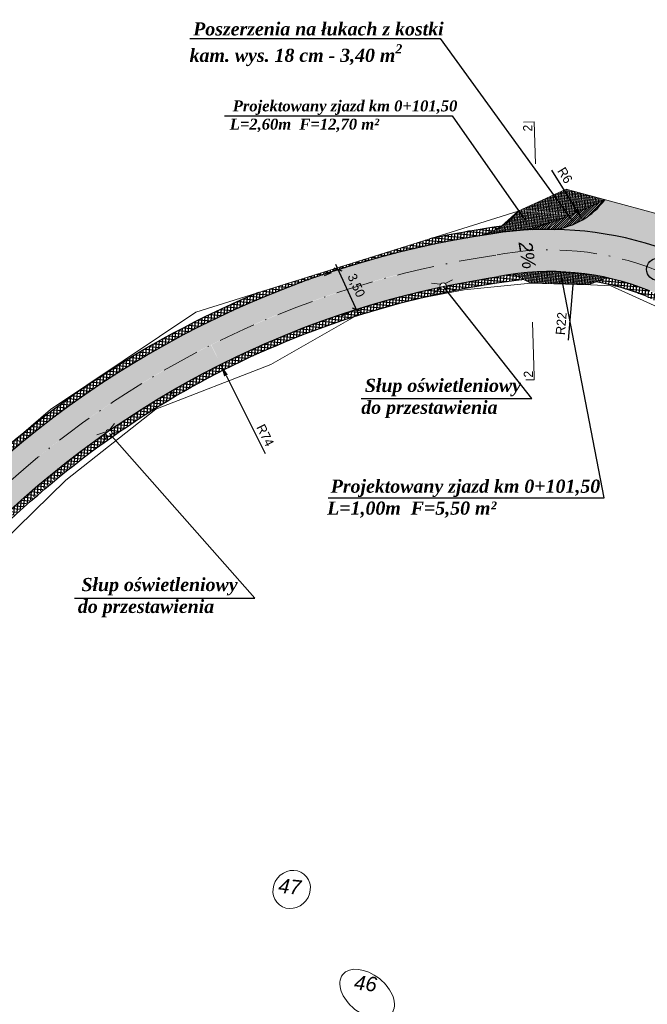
# Model space of a CAD drawing. Header units: metres. Extents: x 5555129 to 5556676, y 5635595 to 5636517.
# Tile 188 of 256: x 5556290 to 5556341, y 5635790 to 5635870. Entities that reach past the tile are written whole.
import ezdxf

# ---------------------------------------------------------------- set-up
doc = ezdxf.new("R2010")
doc.units = ezdxf.units.M
doc.header["$MEASUREMENT"] = 0
doc.linetypes.add('KROPK3-2', pattern=[5, 3, -1, 0, -1])
doc.linetypes.add('PRZER3-1', pattern=[4, 3, -1])
for name, color, linetype, lineweight, true_color in [('drogi', 7, 'Continuous', 20, 0xd6bc51), ('GESDZI_O', 7, 'Continuous', 18, 0x0a0909), ('GESKKL_O', 7, 'PRZER3-1', 18, 0x008000)]:
    doc.layers.add(name, color=color, linetype=linetype, lineweight=lineweight, true_color=true_color)
doc.layers.add('Warstwa 1', color=220, linetype='Continuous', lineweight=20)
doc.styles.add('GEO-INFO', font='plfontwi.shx', dxfattribs={"height": 0.25})
doc.styles.get("Standard").update_dxf_attribs({"font": 'plfontwi.shx', "height": 0.75})
doc.dimstyles.new('ISO-25', dxfattribs={"dimtxt": 2.5, "dimasz": 2.5, "dimexe": 1.25, "dimexo": 0.625, "dimtad": 1, "dimtxsty": 'Standard', "dimcen": 2.5, "dimadec": 0, "dimazin": 0, "dimtfac": 1, "dimtmove": 0, "dimatfit": 3, "dimfxl": 1, "dimarcsym": 0})
pattern_1 = [(0, (511.4569886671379, -240.334969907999), (0, 0.275), [0.2, -0.075]), (90, (511.4569886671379, -240.334969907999), (-0.275, 1.683889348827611e-17), [0.2, -0.075])]
pattern_2 = [(85, (511.4569886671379, -240.334969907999), (-0.1245243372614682, 0.01089446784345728), []), (175, (511.4569886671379, -240.334969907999), (-0.01089446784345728, -0.1245243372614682), [])]
pattern_3 = [(85, (511.4569886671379, -240.334969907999), (-0.2490486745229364, 0.02178893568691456), []), (175, (511.4569886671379, -240.334969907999), (-0.02178893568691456, -0.2490486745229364), [])]

# ---------------------------------------------------------------- blocks, each defined once
blk = doc.blocks.new('*D2577')
at = {"layer": 'Defpoints', "color": 0, "linetype": 'Continuous', "lineweight": 18}
for p in [(5556334.720196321, 5635849.483754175), (5556332.899460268, 5635827.522101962)]:
    blk.add_point(p, dxfattribs=at)
at = {"layer": 'Warstwa 1', "color": 0, "lineweight": -2}
blk.add_line((5556334.637574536, 5635848.4871732), (5556334.267842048, 5635844.027473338), dxfattribs=at)
at = {"layer": 'Warstwa 1', "color": 0, "linetype": 'Continuous', "lineweight": 18}
blk.add_solid([(5556334.803671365, 5635848.473402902), (5556334.471477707, 5635848.500943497), (5556334.720196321, 5635849.483754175)], dxfattribs=at)
at = {"layer": 'Warstwa 1', "color": 0, "linetype": 'Continuous', "insert": (5556333.701082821, 5635845.361002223), "char_height": 0.75, "attachment_point": 5, "rotation": 85.2607179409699}
blk.add_mtext('R22', dxfattribs=at)
blk = doc.blocks.new('*D2578')
at = {"layer": 'Defpoints', "color": 0, "linetype": 'Continuous', "lineweight": 18}
for p in [(5556306.191831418, 5635842.057119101), (5556339.34797682, 5635775.862579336)]:
    blk.add_point(p, dxfattribs=at)
at = {"layer": 'Warstwa 1', "color": 0, "lineweight": -2}
blk.add_line((5556306.6396811, 5635841.163010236), (5556309.788267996, 5635834.877018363), dxfattribs=at)
at = {"layer": 'Warstwa 1', "color": 0, "linetype": 'Continuous', "lineweight": 18}
blk.add_solid([(5556306.788699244, 5635841.237651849), (5556306.490662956, 5635841.088368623), (5556306.191831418, 5635842.057119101)], dxfattribs=at)
at = {"layer": 'Warstwa 1', "color": 0, "linetype": 'Continuous', "insert": (5556309.809586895, 5635836.341658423), "char_height": 0.75, "attachment_point": 5, "rotation": 296.60580521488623}
blk.add_mtext('R74', dxfattribs=at)
blk = doc.blocks.new('*D2585')
at = {"layer": 'Defpoints', "color": 0, "linetype": 'Continuous', "lineweight": 18}
for p in [(5556332.289251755, 5635858.84301005), (5556335.428672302, 5635853.745377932)]:
    blk.add_point(p, dxfattribs=at)
at = {"layer": 'Warstwa 1', "color": 0, "lineweight": -2}
blk.add_line((5556334.90428218, 5635854.596856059), (5556332.960293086, 5635857.753407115), dxfattribs=at)
at = {"layer": 'Warstwa 1', "color": 0, "linetype": 'Continuous', "lineweight": 18}
blk.add_solid([(5556334.762369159, 5635854.509457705), (5556335.046195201, 5635854.684254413), (5556335.428672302, 5635853.745377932)], dxfattribs=at)
at = {"layer": 'Warstwa 1', "color": 0, "linetype": 'Continuous', "insert": (5556334.010737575, 5635857.334958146), "char_height": 0.75, "attachment_point": 5, "rotation": 301.627195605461}
blk.add_mtext('R6', dxfattribs=at)
blk = doc.blocks.new('_Oblique')
at = {"color": 0, "linetype": 'ByBlock', "lineweight": -2}
blk.add_line((-0.5, -0.5), (0.5, 0.5), dxfattribs=at)
blk = doc.blocks.new('*D2586')
at = {"layer": 'Defpoints', "color": 0, "linetype": 'Continuous', "lineweight": 18}
for p in [(5556315.695469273, 5635849.716485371), (5556317.150390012, 5635846.506193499), (5556317.150390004, 5635846.506193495)]:
    blk.add_point(p, dxfattribs=at)
at = {"layer": 'Warstwa 1', "color": 0, "linetype": 'Continuous', "lineweight": -2}
for p, q in [((5556315.489073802, 5635850.171898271), (5556317.356785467, 5635846.050780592)), ((5556315.124337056, 5635849.462648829), (5556314.553204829, 5635849.208812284)), ((5556316.579257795, 5635846.252356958), (5556316.008125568, 5635845.998520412))]:
    blk.add_line(p, q, dxfattribs=at)
at = {"layer": 'Warstwa 1', "color": 0, "linetype": 'ByBlock', "lineweight": -2, "xscale": 0.5, "yscale": 0.5, "zscale": 0.5}
for p, rotation in [((5556315.695469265, 5635849.716485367), 114.3802774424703), ((5556317.150390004, 5635846.506193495), 294.3802774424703)]:
    blk.add_blockref('_Oblique', p, dxfattribs=dict(at, rotation=rotation))
at = {"layer": 'Warstwa 1', "color": 0, "linetype": 'Continuous', "lineweight": 20, "insert": (5556317.10279604, 5635848.419458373), "char_height": 0.75, "attachment_point": 5, "rotation": 294.3802774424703}
blk.add_mtext('3,50', dxfattribs=at)

msp = doc.modelspace()

# ---------------------------------------------------------------- hatches: boundary and pattern name
h = msp.add_hatch()
h.set_pattern_fill('ANSI37', color=141, scale=2, angle=40)
h.set_pattern_definition(pattern_3)
h.paths.add_polyline_path([(5556327.479562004, 5635852.511871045), (5556327.308578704, 5635852.991192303, 0.01373411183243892), (5556323.096409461, 5635852.210000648), (5556309.262268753, 5635847.871062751, 0.01709355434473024), (5556304.418907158, 5635845.642838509), (5556304.643283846, 5635845.196010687, -0.07782616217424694)])
h.paths.add_polyline_path([(5556328.882694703, 5635853.225740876, 0.006915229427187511), (5556328.095954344, 5635853.110840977, 0.002552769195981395), (5556327.308578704, 5635852.991192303), (5556327.46580964, 5635852.550423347, 0.06718569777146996)])
h.paths.add_polyline_path([(5556304.643283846, 5635845.196010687), (5556304.418907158, 5635845.642838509, 0.05819381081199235), (5556289.299944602, 5635835.702189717), (5556288.046875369, 5635834.628488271, 0.01718136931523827), (5556284.138409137, 5635830.962476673), (5556270.143019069, 5635814.958108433), (5556270.529850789, 5635814.640912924), (5556284.504159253, 5635830.621173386, -0.08071996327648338)])
h = msp.add_hatch()
h.set_pattern_fill('ANSI37', color=141, scale=2, angle=40)
h.set_pattern_definition(pattern_3)
h.paths.add_polyline_path([(5556324.544709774, 5635847.917624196, -0.01483180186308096), (5556328.847793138, 5635848.676278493), (5556328.677590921, 5635849.153410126, 0.014526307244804), (5556324.442287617, 5635848.405341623, -0.02334243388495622), (5556324.443436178, 5635848.380752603, -0.2297354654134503), (5556324.342947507, 5635848.17359033)])
h = msp.add_hatch()
h.set_pattern_fill('ANSI37', color=141, scale=2, angle=40)
h.set_pattern_definition(pattern_3)
edge = h.paths.add_edge_path()
edge.add_arc((5556339.481067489, 5635775.781538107), 73.6662045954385, 96.8649313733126, 98.29929331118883)
edge.add_line((5556328.847793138, 5635848.676278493), (5556328.677590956, 5635849.153410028))
edge.add_arc((5556332.833959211, 5635828.210584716), 21.35128401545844, 98.08948140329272, 101.225210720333, ccw=False)
edge.add_line((5556329.829417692, 5635849.349412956), (5556330.675805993, 5635848.919606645))
h = msp.add_hatch()
h.set_pattern_fill('ANSI37', color=141, scale=2, angle=40)
h.set_pattern_definition(pattern_3)
edge = h.paths.add_edge_path()
edge.add_line((5556340.619670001, 5635847.553819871), (5556347.271865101, 5635844.063222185))
edge.add_line((5556347.271865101, 5635844.063222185), (5556347.432566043, 5635844.541985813))
edge.add_line((5556347.432566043, 5635844.541985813), (5556340.826079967, 5635848.009658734))
edge.add_arc((5556332.833959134, 5635828.210585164), 21.35128355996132, 68.0179742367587, 77.65040424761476)
edge.add_line((5556337.400487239, 5635849.067817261), (5556336.532162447, 5635848.737614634))
edge.add_arc((5556332.856842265, 5635828.398410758), 20.66860403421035, 67.93949580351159, 79.75711162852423, ccw=False)
h = msp.add_hatch()
h.set_pattern_fill('ANSI37', color=141, scale=2, angle=40)
h.set_pattern_definition(pattern_3)
h.paths.add_polyline_path([(5556319.334867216, 5635846.639426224, -0.006503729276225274), (5556321.184811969, 5635847.139486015), (5556321.763224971, 5635847.308764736), (5556322.16537566, 5635847.383748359, -0.00827605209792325), (5556324.544709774, 5635847.917624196), (5556324.342947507, 5635848.17359033, -0.5196098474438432), (5556323.929385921, 5635848.297406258, 0.06375327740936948), (5556306.19183673, 5635842.05712177, 0.03523395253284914), (5556297.235483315, 5635836.735667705, -0.3932425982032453), (5556297.458003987, 5635836.49648948, -0.2752685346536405), (5556297.332396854, 5635836.285623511), (5556297.368437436, 5635836.219072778, -0.08325620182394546)])
h = msp.add_hatch()
h.set_pattern_fill('ANSI37', color=141, scale=2, angle=40)
h.set_pattern_definition(pattern_3)
h.paths.add_polyline_path([(5556287.079072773, 5635828.248817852), (5556286.560818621, 5635827.656171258), (5556286.964072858, 5635827.357754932), (5556287.444468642, 5635827.907109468, -0.0442463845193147), (5556297.401429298, 5635836.242072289), (5556297.337807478, 5635836.330413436, -0.612091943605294), (5556296.900364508, 5635836.501791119, 0.04341418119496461)])
at = {"layer": 'drogi', "lineweight": 5, "true_color": 0xf4e08b}
h = msp.add_hatch(dxfattribs=at)
h.set_pattern_fill('ANGLE', color=41)
h.set_pattern_definition(pattern_1)
edge = h.paths.add_edge_path()
edge.add_arc((5556332.642997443, 5635824.72734253), 28.24540980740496, 90.88373396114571, 94.91571725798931)
edge.add_arc((5556335.685550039, 5635791.08421133), 62.02569051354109, 95.05286891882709, 104.2048784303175)
edge.add_line((5556320.465070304, 5635851.213432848), (5556321.514700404, 5635847.866823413))
edge.add_arc((5556338.522213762, 5635777.641947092), 72.2550258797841, 101.74616923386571, 103.61412580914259, ccw=False)
edge.add_arc((5556324.106404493, 5635848.444300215), 0.2997521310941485, 179.9999996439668, 191.6273220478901, ccw=False)
edge.add_arc((5556324.106404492, 5635848.444300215), 0.2997521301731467, 11.389629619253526, 179.9999996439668, ccw=False)
edge.add_arc((5556338.522213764, 5635777.64194708), 72.25502589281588, 96.22596285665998, 101.27078239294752, ccw=False)
edge.add_arc((5556333.044138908, 5635829.533189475), 20.07656916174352, 62.25605546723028, 96.74489285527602, ccw=False)
edge.add_line((5556342.390203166, 5635847.30169285), (5556342.468394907, 5635847.262009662))
edge.add_line((5556342.468394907, 5635847.262009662), (5556343.908374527, 5635850.429361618))
edge.add_arc((5556346.463444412, 5635855.014853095), 5.249296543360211, 187.6579895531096, 240.8731235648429, ccw=False)
edge.add_line((5556341.260965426, 5635854.315334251), (5556337.218068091, 5635855.406835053))
edge.add_arc((5556332.566445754, 5635858.600247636), 5.642293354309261, 266.3510823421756, 325.5297833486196, ccw=False)
h = msp.add_hatch(dxfattribs=at)
h.set_pattern_fill('ANGLE', color=41)
h.set_pattern_definition(pattern_1)
h.paths.add_polyline_path([(5556328.068707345, 5635850.860306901), (5556327.479562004, 5635852.511871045, 0.1595484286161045), (5556284.504159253, 5635830.621173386), (5556263.17337892, 5635806.228451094), (5556259.369940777, 5635801.81401963), (5556260.679890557, 5635800.71858976), (5556285.784011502, 5635829.426299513, -0.1606318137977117)])
h = msp.add_hatch(dxfattribs=at)
h.set_pattern_fill('ANGLE', color=41)
h.set_pattern_definition(pattern_1)
h.paths.add_polyline_path([(5556328.068707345, 5635850.860306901), (5556327.479562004, 5635852.511871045, 0.07765262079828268), (5556304.69107738, 5635845.219989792), (5556305.444611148, 5635843.660428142, -0.0789117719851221)])
h.paths.add_polyline_path([(5556323.892448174, 5635848.289679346, -0.08043018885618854), (5556323.87713414, 5635848.384264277, -0.9541700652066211), (5556324.475320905, 5635848.412337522, -0.01441663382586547), (5556328.677590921, 5635849.153410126), (5556328.07832327, 5635850.833350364, 0.07884317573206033), (5556305.452497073, 5635843.644106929), (5556306.213921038, 5635842.068215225, -0.0635609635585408)])
h = msp.add_hatch(dxfattribs=at)
h.set_pattern_fill('ANGLE', color=41)
h.set_pattern_definition(pattern_1)
h.paths.add_polyline_path([(5556285.784011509, 5635829.426299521), (5556287.103071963, 5635828.27281659, -0.04366083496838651), (5556296.987838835, 5635836.563104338, -0.3541387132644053), (5556297.235483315, 5635836.735667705, -0.03531753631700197), (5556306.213921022, 5635842.068215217), (5556305.428602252, 5635843.632113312, 0.08053286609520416)])
at = {"layer": 'GESDZI_O', "linetype": 'Continuous', "lineweight": 9}
h = msp.add_hatch(dxfattribs=at)
h.set_pattern_fill('ANSI31', color=43)
h.set_pattern_definition([(45, (1114.571541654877, -241.6925668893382), (-0.08838834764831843, 0.08838834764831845), [])])
edge = h.paths.add_edge_path()
edge.add_arc((5556322.003389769, 5635885.271844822), 33.5578001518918, 285.40754631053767, 296.97230340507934, ccw=False)
edge.add_arc((5556332.642997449, 5635824.727342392), 28.24540994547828, 88.99255236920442, 93.49903765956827, ccw=False)
edge.add_arc((5556332.399457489, 5635858.909259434), 5.986803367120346, 277.1017700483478, 323.691354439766)
at = {"layer": 'GESKKL_O', "linetype": 'Continuous', "lineweight": 20}
h = msp.add_hatch(dxfattribs=at)
h.set_pattern_fill('ANSI37', color=140, scale=0.9999999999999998, angle=40)
h.set_pattern_definition([(85, (1114.571541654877, -241.6925668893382), (-0.1245243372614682, 0.01089446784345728), []), (175, (1114.571541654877, -241.6925668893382), (-0.01089446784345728, -0.1245243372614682), [])])
h.paths.add_polyline_path([(5556334.142603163, 5635853.98661749, 0.003333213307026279), (5556334.558631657, 5635854.15124309), (5556336.360772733, 5635854.940483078, 0.007163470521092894), (5556337.22385677, 5635855.364264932), (5556334.117423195, 5635856.202939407), (5556330.236053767, 5635854.449277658, -0.1569812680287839), (5556327.228210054, 5635852.479657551), (5556328.906675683, 5635852.801209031), (5556330.919399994, 5635852.920172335, 0.00148894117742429), (5556331.111919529, 5635852.973847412)])
h = msp.add_hatch(dxfattribs=at)
h.set_pattern_fill('ANSI37', color=140, scale=0.9999999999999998, angle=40)
h.set_pattern_definition(pattern_2)
edge = h.paths.add_edge_path()
edge.add_arc((5556325.672669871, 5635858.136495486), 5.866860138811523, 285.3791090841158, 321.0617611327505)
edge.add_arc((5556325.67271828, 5635858.136555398), 5.866860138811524, 285.374790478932, 321.06100891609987, ccw=False)
edge.add_arc((5556338.592695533, 5635777.58191113), 75.75502590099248, 98.62757956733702, 98.6278687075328, ccw=False)
h = msp.add_hatch(dxfattribs=at)
h.set_pattern_fill('ANSI37', color=140, scale=0.9999999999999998, angle=40)
h.set_pattern_definition(pattern_2)
h.paths.add_polyline_path([(5556330.756650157, 5635849.410771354, 0.003050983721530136), (5556329.880663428, 5635849.309794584), (5556331.258372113, 5635848.623772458), (5556334.985895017, 5635848.545258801), (5556335.904042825, 5635848.498756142), (5556337.432350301, 5635849.079934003, 0.083814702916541)])
at = {"layer": 'Warstwa 1', "linetype": 'Continuous', "lineweight": 40}
h = msp.add_hatch(color=0, dxfattribs=at)
h.dxf.hatch_style = 1
h.paths.add_polyline_path([(5556330.170733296, 5635849.37189756), (5556330.03674884, 5635852.870961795), (5556329.783209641, 5635852.853497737)])

# ---------------------------------------------------------------- linework, layer by layer
at = {"color": 141, "true_color": 0xadddf7}
for points in [[(5556328.882694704, 5635853.225740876, 0.006915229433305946), (5556328.095954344, 5635853.110840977, 0.01628745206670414), (5556323.096409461, 5635852.210000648, 0.01628745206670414)], [(5556309.262268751, 5635847.87106275, 0.09800112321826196), (5556284.138409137, 5635830.962476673), (5556262.796992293, 5635806.557591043)], [(5556259.12926069, 5635795.410902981), (5556286.996689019, 5635827.333618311, -0.0825241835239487), (5556306.555057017, 5635841.679207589, -0.07326711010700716)]]:
    msp.add_lwpolyline(points, format="xyb", dxfattribs=at)
msp.add_circle((5556341.488733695, 5635849.735551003), 0.8911806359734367)
for centre, radius, start, end in [((5556339.952443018, 5635774.217040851), 75.27635307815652, 97.07880664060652, 116.4557589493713), ((5556332.85684227, 5635828.39841076), 20.66860403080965, 67.88511464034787, 79.75711164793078)]:
    msp.add_arc(centre, radius, start, end, dxfattribs=at)
at = {"layer": 'GESDZI_O', "color": 1, "linetype": 'Continuous', "lineweight": 9}
for p, q in [((5556334.117423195, 5635856.202939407), (5556330.236053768, 5635854.449277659)), ((5556337.288549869, 5635855.346799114), (5556334.117423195, 5635856.202939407)), ((5556331.258372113, 5635848.623772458), (5556329.829417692, 5635849.349412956)), ((5556331.258372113, 5635848.623772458), (5556335.904042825, 5635848.498756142)), ((5556337.432350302, 5635849.079934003), (5556335.904042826, 5635848.498756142))]:
    msp.add_line(p, q, dxfattribs=at)
at = {"layer": 'GESDZI_O', "color": 141, "linetype": 'Continuous', "lineweight": 9, "true_color": 0xadddf7}
for p, q in [((5556323.228874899, 5635848.6186458), (5556323.910571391, 5635848.548744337)), ((5556324.922060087, 5635848.898330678), (5556324.379267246, 5635848.613204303)), ((5556323.413836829, 5635847.847011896), (5556323.960447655, 5635848.186088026)), ((5556325.00239526, 5635848.110596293), (5556324.461005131, 5635848.253561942)), ((5556297.645003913, 5635837.293721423), (5556297.25615435, 5635836.819678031)), ((5556296.194512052, 5635836.37656654), (5556296.849590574, 5635836.577734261)), ((5556298.025846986, 5635836.599504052), (5556297.471530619, 5635836.520284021)), ((5556296.665445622, 5635835.737934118), (5556297.03679603, 5635836.263153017))]:
    msp.add_line(p, q, dxfattribs=at)
at = {"layer": 'GESDZI_O', "color": 3, "linetype": 'Continuous', "lineweight": 18}
for points in [[(5556096.653320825, 5635650.483818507), (5556136.252666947, 5635628.071718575), (5556145.620243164, 5635621.934128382), (5556150.153609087, 5635619.661976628), (5556155.685562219, 5635619.152393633), (5556160.540616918, 5635620.645165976), (5556161.552445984, 5635621.209417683), (5556164.20498383, 5635623.7247011), (5556166.882411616, 5635629.424187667), (5556191.944336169, 5635678.118378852), (5556202.84765258, 5635707.309087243), (5556204.080870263, 5635710.610559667), (5556210.134097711, 5635729.23480242), (5556212.634413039, 5635737.863943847), (5556214.790379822, 5635745.940768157), (5556218.639487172, 5635753.864150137), (5556225.08124689, 5635762.934043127), (5556256.402246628, 5635799.333088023), (5556285.222553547, 5635832.208447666), (5556292.466150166, 5635838.415175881), (5556304.19248121, 5635846.280975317), (5556330.236053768, 5635854.449277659), (5556334.117423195, 5635856.202939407)], [(5556334.117423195, 5635856.202939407), (5556341.252198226, 5635854.276693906), (5556344.78358633, 5635852.139394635), (5556348.21694304, 5635847.838961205), (5556346.959586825, 5635844.200373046), (5556337.705653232, 5635848.407507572), (5556334.985895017, 5635848.545258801), (5556331.258372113, 5635848.623772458), (5556325.878508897, 5635848.076086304), (5556321.763224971, 5635847.308764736), (5556317.028948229, 5635845.923228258), (5556310.260870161, 5635842.062281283), (5556300.982426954, 5635838.446609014), (5556293.709766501, 5635832.717661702), (5556283.282310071, 5635822.525079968)]]:
    msp.add_lwpolyline(points, dxfattribs=at)
at = {"layer": 'GESDZI_O', "color": 43, "linetype": 'Continuous', "lineweight": 9, "true_color": 0xb5b04a}
msp.add_lwpolyline([(5556334.117423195, 5635856.202939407), (5556337.288549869, 5635855.346799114), (5556334.31193627, 5635854.043203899), (5556330.976151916, 5635852.928477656), (5556330.976443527, 5635852.923543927), (5556328.906675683, 5635852.801209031), (5556327.228210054, 5635852.479657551), (5556328.23370222, 5635852.858164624), (5556328.886728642, 5635853.228380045), (5556328.886728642, 5635853.228380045), (5556330.236053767, 5635854.449277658), (5556334.117423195, 5635856.202939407)], dxfattribs=at)
at = {"layer": 'GESDZI_O', "color": 1, "linetype": 'Continuous', "lineweight": 30}
for points in [[(5556341.299985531, 5635851.61339343, 0.118163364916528), (5556328.171808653, 5635852.616617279, 0.1618653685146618), (5556284.504159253, 5635830.621173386), (5556263.173378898, 5635806.228451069)], [(5556265.817166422, 5635803.934885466), (5556287.079072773, 5635828.248817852, -0.1613521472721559), (5556328.677590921, 5635849.153410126)]]:
    msp.add_lwpolyline(points, format="xyb", dxfattribs=at)
at = {"layer": 'GESDZI_O', "color": 5, "linetype": 'KROPK3-2', "lineweight": 13}
msp.add_lwpolyline([(5556264.499813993, 5635805.086876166), (5556285.799897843, 5635829.444466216, -0.1615508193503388), (5556328.423474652, 5635850.884861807, -0.1615508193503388)], format="xyb", dxfattribs=at)
at = {"layer": 'GESDZI_O', "color": 141, "linetype": 'Continuous', "lineweight": 9, "true_color": 0xadddf7}
for centre in [(5556324.179654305, 5635848.380752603), (5556297.162857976, 5635836.52783063)]:
    msp.add_circle(centre, 0.2637818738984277, dxfattribs=at)
at = {"layer": 'GESDZI_O', "color": 43, "linetype": 'Continuous', "lineweight": 9, "true_color": 0xb5b04a}
msp.add_arc((5556322.003389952, 5635885.271844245), 33.55779954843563, 285.4075462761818, 296.97230359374, dxfattribs=at)
at = {"layer": 'GESDZI_O', "color": 1, "linetype": 'Continuous', "lineweight": 30}
for centre, radius, start, end in [((5556332.399457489, 5635858.909259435), 5.986803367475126, 277.1017700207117, 323.6913544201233), ((5556332.833959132, 5635828.210585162), 21.35128356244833, 68.0179742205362, 101.2252107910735)]:
    msp.add_arc(centre, radius, start, end, dxfattribs=at)
at = {"layer": 'GESDZI_O', "color": 1, "linetype": 'Continuous', "lineweight": 9}
for centre, radius, start, end in [((5556325.672718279, 5635858.136555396), 5.866860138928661, 285.374790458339, 321.0610089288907), ((5556339.431597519, 5635775.904530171), 74.03409398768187, 98.35219007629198, 116.6782023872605)]:
    msp.add_arc(centre, radius, start, end, dxfattribs=at)
at = {"layer": 'GESDZI_O', "color": 5, "linetype": 'KROPK3-2', "lineweight": 13}
msp.add_arc((5556332.833959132, 5635828.210585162), 23.10128356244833, 68.01797422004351, 101.2252107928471, dxfattribs=at)
at = {"layer": 'GESDZI_O', "color": 3, "linetype": 'Continuous', "lineweight": 18}
msp.add_ellipse((5556311.94126315, 5635799.658689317), major_axis=(0.9875282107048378, 1.242172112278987), ratio=0.9242165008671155, start_param=-1.570796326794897, end_param=4.71238898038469, dxfattribs=at)
msp.add_ellipse((5556318.033175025, 5635791.215056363), major_axis=(1.975147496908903, -1.570244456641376), ratio=0.6289009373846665, dxfattribs=at)
at = {"layer": 'GESKKL_O', "color": 5, "linetype": 'Continuous', "lineweight": 20}
for p, q in [((5556331.525744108, 5635861.654897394), (5556330.671002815, 5635861.627687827)), ((5556331.524330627, 5635840.809146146), (5556330.86029178, 5635840.824918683))]:
    msp.add_line(p, q, dxfattribs=at)
at = {"layer": 'GESKKL_O', "color": 52, "linetype": 'Continuous', "lineweight": 30}
msp.add_line((5556318.33494324, 5635846.937123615), (5556318.334943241, 5635846.937123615), dxfattribs=at)
at = {"layer": 'GESKKL_O', "color": 5, "linetype": 'Continuous', "lineweight": 20}
for points in [[(5556331.6341549, 5635858.249360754), (5556331.525744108, 5635861.654897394)], [(5556331.524330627, 5635840.809146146), (5556331.530995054, 5635841.089724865), (5556331.390997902, 5635845.487492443)]]:
    msp.add_lwpolyline(points, dxfattribs=at)
at = {"layer": 'GESKKL_O', "color": 52, "linetype": 'Continuous', "lineweight": 30}
msp.add_lwpolyline([(5556302.208449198, 5635839.717339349), (5556302.208449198, 5635839.717339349), (5556302.31510578, 5635839.717339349), (5556302.208449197, 5635839.717339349)], dxfattribs=at)
at = {"layer": 'Warstwa 1', "color": 0, "linetype": 'Continuous', "lineweight": 25}
for points in [[(5556303.726865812, 5635868.389128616), (5556323.932095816, 5635868.389128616), (5556334.604960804, 5635853.63821618)], [(5556306.504663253, 5635862.135911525), (5556324.912026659, 5635862.135911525), (5556330.794608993, 5635853.715926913)], [(5556314.87328338, 5635831.277980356), (5556337.171728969, 5635831.277980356), (5556333.714773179, 5635849.125767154)], [(5556317.559316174, 5635839.297139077), (5556331.339704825, 5635839.297139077), (5556324.179654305, 5635848.380752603)], [(5556294.40766307, 5635823.187039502), (5556308.971430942, 5635823.187039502), (5556297.218202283, 5635836.49648948)]]:
    msp.add_lwpolyline(points, dxfattribs=at)

# ---------------------------------------------------------------- texts
at = {"layer": 'GESDZI_O', "color": 3, "linetype": 'Continuous', "lineweight": 18, "char_height": 1.091999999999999, "width": 17.4080801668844, "attachment_point": 1, "rotation": 354.14295840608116}
for s, insert in [('{\\fArial|b0|i1|c238|p34;\\H1.076x;47}', (5556310.939765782, 5635800.571379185)), ('{\\fArial|b0|i1|c238|p34;\\H1.076x;46}', (5556317.060341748, 5635792.752246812))]:
    msp.add_mtext(s, dxfattribs=dict(at, insert=insert))
at = {"layer": 'GESKKL_O', "color": 5, "linetype": 'Continuous', "lineweight": 20, "char_height": 0.73125, "width": 1.942354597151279, "attachment_point": 1, "rotation": 90.58663116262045, "style": 'GEO-INFO'}
for insert in [(5556330.632963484, 5635860.873730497), (5556330.686989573, 5635840.998450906)]:
    msp.add_mtext('2', dxfattribs=dict(at, insert=insert))
at = {"layer": 'Warstwa 1', "color": 0, "linetype": 'Continuous', "lineweight": 40, "attachment_point": 1}
for s, insert, char_height, width in [('\\A1;{\\fTimes New Roman|b0|i0|c238|p18; \\fTimes New Roman|b1|i1|c238|p18;\\H1.3889x;Poszerzenia na łukach z kostki kam. wys. 18 cm - 3,40 m\\H0.7x;\\S2^ ;}', (5556303.695313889, 5635869.690657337), 0.7644, 23.25228896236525), ('{\\fTimes New Roman|b0|i0|c238|p18; \\fTimes New Roman|b1|i1|c238|p18;\\H1.3889x;Projektowany zjazd km 0+101,50\\PL=2,60m  F=12,70 m²}', (5556306.94128259, 5635863.383744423), 0.637, 19.37690746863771), ('{\\fTimes New Roman|b1|i0|c238|p18; \\fTimes New Roman|b1|i1|c238|p18;\\H1.3889x;Słup oświetleniowy \\Pdo przestawienia}', (5556317.559316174, 5635840.899280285), 0.7644, 23.25228896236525), ('{\\fTimes New Roman|b0|i0|c238|p18; \\fTimes New Roman|b1|i1|c238|p18;\\H1.3889x;Projektowany zjazd km 0+101,50\\PL=1,00m  F=5,50 m²}', (5556314.803469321, 5635832.758784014), 0.7644, 23.25228896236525), ('{\\fTimes New Roman|b0|i0|c238|p18; \\fTimes New Roman|b1|i1|c238|p18;\\H1.3889x;Słup oświetleniowy \\Pdo przestawienia}', (5556294.675560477, 5635824.817739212), 0.7644, 23.25228896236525)]:
    msp.add_mtext(s, dxfattribs=dict(at, insert=insert, char_height=char_height, width=width))
at = {"layer": 'Warstwa 1', "color": 0, "linetype": 'Continuous', "lineweight": 40, "insert": (5556330.243091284, 5635851.889260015, 69.84322739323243), "char_height": 1.019759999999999, "width": 16.25646870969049, "attachment_point": 7, "rotation": 279.24463451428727}
msp.add_mtext('{\\fArial|b0|i1|c238|p34;\\H1.076x;2%}', dxfattribs=at)

# ---------------------------------------------------------------- dimensions: what is measured, and where the dimension line sits
at = {"layer": 'Warstwa 1', "color": 6}
for center, mpoint, text, picture, middle in [((5556332.289251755, 5635858.84301005), (5556335.428672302, 5635853.745377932), 'R6', '*D2585', (5556333.435989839, 5635856.980994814)), ((5556332.899460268, 5635827.522101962), (5556334.720196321, 5635849.483754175), 'R22', '*D2577', (5556334.373774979, 5635845.305232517)), ((5556339.34797682, 5635775.862579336), (5556306.191831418, 5635842.057119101), 'R74', '*D2578', (5556309.20606341, 5635836.039359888))]:
    dim = msp.add_radius_dim(center=center, mpoint=mpoint, text=text, dimstyle='ISO-25', override={"dimtxt": 2, "dimasz": 1, "dimgap": 0.3, "dimcen": 1.5}, dxfattribs=at)
    dim.commit()
    dim.dimension.update_dxf_attribs({"geometry": picture, "text_midpoint": middle, "dimtype": 164})
at = {"layer": 'Warstwa 1', "color": 0, "linetype": 'Continuous', "lineweight": 20}
dim = msp.add_aligned_dim(p1=(5556315.695469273, 5635849.716485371), p2=(5556317.150390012, 5635846.506193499), distance=-9.17221976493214e-09, text='3,50', dimstyle='ISO-25', override={"dimtxt": 2, "dimasz": 0.5, "dimgap": 0.3, "dimblk1": 'Oblique', "dimblk2": 'Oblique', "dimsah": 1, "dimdle": 0.5}, dxfattribs=at)
dim.commit()
dim.dimension.update_dxf_attribs({"geometry": '*D2586', "text_midpoint": (5556317.10279604, 5635848.419458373)})

doc.saveas('drawing.dxf')
